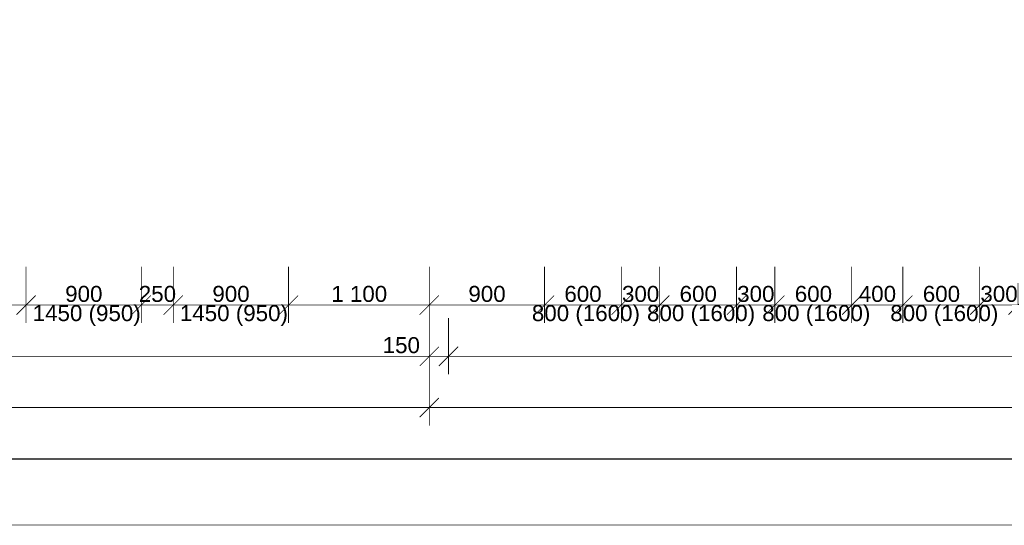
# Model space of a CAD drawing. Extents: x -289843 to 60066, y -44128 to 109843.
# Tile 15 of 61: x -41573 to -33881, y -7616 to -3668. Entities that reach past the tile are written whole.
import ezdxf

# ---------------------------------------------------------------- set-up
doc = ezdxf.new("R2010")
doc.units = 0
doc.header["$MEASUREMENT"] = 0
for name, color, linetype in [('KÓTY', 7, 'Continuous'), ('múry', 7, 'Continuous'), ('TEXTY', 7, 'Continuous')]:
    doc.layers.add(name, color=color, linetype=linetype)
doc.styles.add('GENERATED_STYLE_1', font='arial.ttf')
doc.dimstyles.new('Dimstyle_D87F', dxfattribs={"dimtxt": 125, "dimasz": 142.5, "dimexe": 0.18, "dimexo": 0.3, "dimgap": 0.09, "dimtad": 1, "dimdec": 0, "dimzin": 0, "dimdsep": 46, "dimtxsty": 'GENERATED_STYLE_1', "dimblk": 'ARROWHEAD_6', "dimblk1": 'ARROWHEAD_6', "dimblk2": 'ARROWHEAD_6', "dimcen": 0.09, "dimclrd": 124, "dimclre": 124, "dimclrt": 124, "dimadec": 0, "dimazin": 0, "dimtfac": 1, "dimtdec": 4, "dimtmove": 0, "dimatfit": 0, "dimfxl": 0, "dimtolj": 1, "dimtzin": 0, "dimarcsym": 0})

# ---------------------------------------------------------------- blocks, each defined once
blk = doc.blocks.new('*D408')
at = {"layer": 'KÓTY', "color": 124, "linetype": 'Continuous', "transparency": 16777216, "const_width": 6.17}
for points in [[(-53723, -6437.2), (-53723, -5996.6)], [(-38373, -6437.2), (-38373, -5996.6)], [(-53648, -6221.6), (-53798, -6371.6)], [(-38298, -6221.6), (-38448, -6371.6)], [(-53723, -6296.6), (-38373, -6296.6)]]:
    blk.add_lwpolyline(points, dxfattribs=at)
at = {"layer": 'KÓTY', "color": 124, "transparency": 16777216, "style": 'GENERATED_STYLE_1', "oblique": 0}
for s, p in [('150', (-53643.1, -6271.6)), ('15\xa0350', (-46312.2, -6271.6)), ('150', (-38737.2, -6271.6))]:
    blk.add_text(s, height=125, dxfattribs=at).set_placement(p)
blk = doc.blocks.new('ARROWHEAD_6')
at = {"color": 0, "linetype": 'Continuous'}
for p, q in [((0, 0), (-1, 0)), ((-0.5, -0.5), (0.5, 0.5))]:
    blk.add_line(p, q, dxfattribs=at)
blk = doc.blocks.new('*D409')
at = {"layer": 'KÓTY', "color": 124, "linetype": 'Continuous', "transparency": 16777216, "const_width": 6.17}
for points in [[(-38373, -6437.2), (-38373, -5996.6)], [(-38223, -6437.2), (-38223, -5996.6)], [(-38298, -6221.6), (-38448, -6371.6)], [(-38148, -6221.6), (-38298, -6371.6)], [(-38373, -6296.6), (-38223, -6296.6)]]:
    blk.add_lwpolyline(points, dxfattribs=at)
blk = doc.blocks.new('*D410')
at = {"layer": 'KÓTY', "color": 124, "linetype": 'Continuous', "transparency": 16777216, "const_width": 6.17}
for points in [[(-38223, -6437.2), (-38223, -5996.6)], [(-27623, -6437.2), (-27623, -5996.6)], [(-38148, -6221.6), (-38298, -6371.6)], [(-27548, -6221.6), (-27698, -6371.6)], [(-38223, -6296.6), (-27623, -6296.6)]]:
    blk.add_lwpolyline(points, dxfattribs=at)
at = {"layer": 'KÓTY', "color": 124, "transparency": 16777216, "style": 'GENERATED_STYLE_1', "oblique": 0}
blk.add_text('10\xa0600', height=125, dxfattribs=at).set_placement((-33187.2, -6271.6))
blk = doc.blocks.new('*D429')
at = {"layer": 'KÓTY', "color": 124, "linetype": 'Continuous', "transparency": 16777216, "const_width": 6.17}
for points in [[(-42723, -6037.2), (-42723, -5596.6)], [(-41523, -6037.2), (-41523, -5596.6)], [(-42648, -5821.6), (-42798, -5971.6)], [(-41448, -5821.6), (-41598, -5971.6)], [(-42723, -5896.6), (-41523, -5896.6)]]:
    blk.add_lwpolyline(points, dxfattribs=at)
at = {"layer": 'KÓTY', "color": 124, "transparency": 16777216, "style": 'GENERATED_STYLE_1', "oblique": 0}
blk.add_text('1\xa0200', height=125, dxfattribs=at).set_placement((-42339, -5871.6))
blk = doc.blocks.new('*D430')
at = {"layer": 'KÓTY', "color": 124, "linetype": 'Continuous', "transparency": 16777216, "const_width": 6.17}
for points in [[(-41523, -6037.2), (-41523, -5596.6)], [(-40623, -6037.2), (-40623, -5596.6)], [(-41448, -5821.6), (-41598, -5971.6)], [(-40548, -5821.6), (-40698, -5971.6)], [(-41523, -5896.6), (-40623, -5896.6)]]:
    blk.add_lwpolyline(points, dxfattribs=at)
at = {"layer": 'KÓTY', "color": 124, "transparency": 16777216, "style": 'GENERATED_STYLE_1', "oblique": 0}
for s, p in [('900', (-41217.6, -5871.6)), ('250', (-40642.6, -5871.6))]:
    blk.add_text(s, height=125, dxfattribs=at).set_placement(p)
blk = doc.blocks.new('*D431')
at = {"layer": 'KÓTY', "color": 124, "linetype": 'Continuous', "transparency": 16777216, "const_width": 6.17}
for points in [[(-40623, -6037.2), (-40623, -5596.6)], [(-40373, -6037.2), (-40373, -5596.6)], [(-40548, -5821.6), (-40698, -5971.6)], [(-40298, -5821.6), (-40448, -5971.6)], [(-40623, -5896.6), (-40373, -5896.6)]]:
    blk.add_lwpolyline(points, dxfattribs=at)
blk = doc.blocks.new('*D432')
at = {"layer": 'KÓTY', "color": 124, "linetype": 'Continuous', "transparency": 16777216, "const_width": 6.17}
for points in [[(-40373, -6037.2), (-40373, -5596.6)], [(-39473, -6037.2), (-39473, -5596.6)], [(-40298, -5821.6), (-40448, -5971.6)], [(-39398, -5821.6), (-39548, -5971.6)], [(-40373, -5896.6), (-39473, -5896.6)]]:
    blk.add_lwpolyline(points, dxfattribs=at)
at = {"layer": 'KÓTY', "color": 124, "transparency": 16777216, "style": 'GENERATED_STYLE_1', "oblique": 0}
blk.add_text('900', height=125, dxfattribs=at).set_placement((-40067.6, -5871.6))
blk = doc.blocks.new('*D433')
at = {"layer": 'KÓTY', "color": 124, "linetype": 'Continuous', "transparency": 16777216, "const_width": 6.17}
for points in [[(-39473, -6037.2), (-39473, -5596.6)], [(-38373, -6037.2), (-38373, -5596.6)], [(-39398, -5821.6), (-39548, -5971.6)], [(-38448, -5971.6), (-38298, -5821.6)], [(-39473, -5896.6), (-38373, -5896.6)], [(-38373, -5896.6), (-38260.5, -5896.6)]]:
    blk.add_lwpolyline(points, dxfattribs=at)
at = {"layer": 'KÓTY', "color": 124, "transparency": 16777216, "style": 'GENERATED_STYLE_1', "oblique": 0}
blk.add_text('1\xa0100', height=125, dxfattribs=at).set_placement((-39139, -5871.6))
blk = doc.blocks.new('*D436')
at = {"layer": 'KÓTY', "color": 124, "linetype": 'Continuous', "transparency": 16777216, "const_width": 6.17}
for points in [[(-53723, -6837.2), (-53723, -6396.6)], [(-38373, -6837.2), (-38373, -6396.6)], [(-53648, -6621.6), (-53798, -6771.6)], [(-38298, -6621.6), (-38448, -6771.6)], [(-53723, -6696.6), (-38373, -6696.6)]]:
    blk.add_lwpolyline(points, dxfattribs=at)
at = {"layer": 'KÓTY', "color": 124, "transparency": 16777216, "style": 'GENERATED_STYLE_1', "oblique": 0}
blk.add_text('15\xa0350', height=125, dxfattribs=at).set_placement((-46312.2, -6671.6))
blk = doc.blocks.new('*D437')
at = {"layer": 'KÓTY', "color": 124, "linetype": 'Continuous', "transparency": 16777216, "const_width": 6.17}
for points in [[(-38373, -6837.2), (-38373, -6396.6)], [(-27223, -6837.2), (-27223, -6396.6)], [(-38298, -6621.6), (-38448, -6771.6)], [(-27298, -6771.6), (-27148, -6621.6)], [(-38373, -6696.6), (-27223, -6696.6)], [(-27223, -6696.6), (-27110.5, -6696.6)]]:
    blk.add_lwpolyline(points, dxfattribs=at)
at = {"layer": 'KÓTY', "color": 124, "transparency": 16777216, "style": 'GENERATED_STYLE_1', "oblique": 0}
blk.add_text('11\xa0150', height=125, dxfattribs=at).set_placement((-33062.2, -6671.6))
blk = doc.blocks.new('*D618')
at = {"layer": 'Defpoints', "color": 0, "linetype": 'Continuous', "lineweight": 0, "transparency": 16777216}
for p in [(-64873, -3567.8), (-27223, -3567.8), (-27223, -7096.6)]:
    blk.add_point(p, dxfattribs=at)
at = {"layer": 'KÓTY', "color": 124, "linetype": 'Continuous', "lineweight": -2, "transparency": 16777216}
for p, q in [((-64873, -3568.1), (-64873, -7096.8)), ((-27223, -3568.1), (-27223, -7096.8)), ((-64730.5, -7096.6), (-27365.5, -7096.6))]:
    blk.add_line(p, q, dxfattribs=at)
at = {"layer": 'KÓTY', "color": 124, "linetype": 'Continuous', "lineweight": -2, "transparency": 16777216, "xscale": 142.5, "yscale": 142.5, "zscale": 142.5, "rotation": 180}
blk.add_blockref('ARROWHEAD_6', (-64873, -7096.6), dxfattribs=at)
at = {"layer": 'KÓTY', "color": 124, "linetype": 'Continuous', "lineweight": -2, "transparency": 16777216, "xscale": 142.5, "yscale": 142.5, "zscale": 142.5}
blk.add_blockref('ARROWHEAD_6', (-27223, -7096.6), dxfattribs=at)
at = {"layer": 'KÓTY', "color": 124, "linetype": 'Continuous', "transparency": 16777216, "insert": (-46048, -7032.7), "char_height": 125, "attachment_point": 5, "style": 'GENERATED_STYLE_1'}
blk.add_mtext('\\A1;37650', dxfattribs=at)
blk = doc.blocks.new('*D620')
at = {"layer": 'KÓTY', "color": 124, "linetype": 'Continuous', "transparency": 16777216, "const_width": 6.17}
for points in [[(-38373, -6037.2), (-38373, -5596.6)], [(-37473, -6037.2), (-37473, -5596.6)], [(-38298, -5821.6), (-38448, -5971.6)], [(-37398, -5821.6), (-37548, -5971.6)], [(-38485.5, -5896.6), (-38373, -5896.6)], [(-38373, -5896.6), (-37473, -5896.6)]]:
    blk.add_lwpolyline(points, dxfattribs=at)
at = {"layer": 'KÓTY', "color": 124, "transparency": 16777216, "style": 'GENERATED_STYLE_1', "oblique": 0}
blk.add_text('900', height=125, dxfattribs=at).set_placement((-38067.6, -5871.6))
blk = doc.blocks.new('*D621')
at = {"layer": 'KÓTY', "color": 124, "linetype": 'Continuous', "transparency": 16777216, "const_width": 6.17}
for points in [[(-37473, -6037.2), (-37473, -5596.6)], [(-36873, -6037.2), (-36873, -5596.6)], [(-37398, -5821.6), (-37548, -5971.6)], [(-36798, -5821.6), (-36948, -5971.6)], [(-37473, -5896.6), (-36873, -5896.6)]]:
    blk.add_lwpolyline(points, dxfattribs=at)
at = {"layer": 'KÓTY', "color": 124, "transparency": 16777216, "style": 'GENERATED_STYLE_1', "oblique": 0}
blk.add_text('600', height=125, dxfattribs=at).set_placement((-37317.6, -5871.6))
blk = doc.blocks.new('*D622')
at = {"layer": 'KÓTY', "color": 124, "linetype": 'Continuous', "transparency": 16777216, "const_width": 6.17}
for points in [[(-36873, -6037.2), (-36873, -5596.6)], [(-36573, -6037.2), (-36573, -5596.6)], [(-36798, -5821.6), (-36948, -5971.6)], [(-36498, -5821.6), (-36648, -5971.6)], [(-36873, -5896.6), (-36573, -5896.6)]]:
    blk.add_lwpolyline(points, dxfattribs=at)
at = {"layer": 'KÓTY', "color": 124, "transparency": 16777216, "style": 'GENERATED_STYLE_1', "oblique": 0}
blk.add_text('300', height=125, dxfattribs=at).set_placement((-36867.6, -5871.6))
blk = doc.blocks.new('*D623')
at = {"layer": 'KÓTY', "color": 124, "linetype": 'Continuous', "transparency": 16777216, "const_width": 6.17}
for points in [[(-36573, -6037.2), (-36573, -5596.6)], [(-35973, -6037.2), (-35973, -5596.6)], [(-36498, -5821.6), (-36648, -5971.6)], [(-35898, -5821.6), (-36048, -5971.6)], [(-36573, -5896.6), (-35973, -5896.6)]]:
    blk.add_lwpolyline(points, dxfattribs=at)
at = {"layer": 'KÓTY', "color": 124, "transparency": 16777216, "style": 'GENERATED_STYLE_1', "oblique": 0}
blk.add_text('600', height=125, dxfattribs=at).set_placement((-36417.6, -5871.6))
blk = doc.blocks.new('*D624')
at = {"layer": 'KÓTY', "color": 124, "linetype": 'Continuous', "transparency": 16777216, "const_width": 6.17}
for points in [[(-35973, -6037.2), (-35973, -5596.6)], [(-35673, -6037.2), (-35673, -5596.6)], [(-35898, -5821.6), (-36048, -5971.6)], [(-35598, -5821.6), (-35748, -5971.6)], [(-35973, -5896.6), (-35673, -5896.6)]]:
    blk.add_lwpolyline(points, dxfattribs=at)
at = {"layer": 'KÓTY', "color": 124, "transparency": 16777216, "style": 'GENERATED_STYLE_1', "oblique": 0}
blk.add_text('300', height=125, dxfattribs=at).set_placement((-35967.6, -5871.6))
blk = doc.blocks.new('*D625')
at = {"layer": 'KÓTY', "color": 124, "linetype": 'Continuous', "transparency": 16777216, "const_width": 6.17}
for points in [[(-35673, -6037.2), (-35673, -5596.6)], [(-35073, -6037.2), (-35073, -5596.6)], [(-35598, -5821.6), (-35748, -5971.6)], [(-34998, -5821.6), (-35148, -5971.6)], [(-35673, -5896.6), (-35073, -5896.6)]]:
    blk.add_lwpolyline(points, dxfattribs=at)
at = {"layer": 'KÓTY', "color": 124, "transparency": 16777216, "style": 'GENERATED_STYLE_1', "oblique": 0}
blk.add_text('600', height=125, dxfattribs=at).set_placement((-35517.6, -5871.6))
blk = doc.blocks.new('*D626')
at = {"layer": 'KÓTY', "color": 124, "linetype": 'Continuous', "transparency": 16777216, "const_width": 6.17}
for points in [[(-35073, -6037.2), (-35073, -5596.6)], [(-34673, -6037.2), (-34673, -5596.6)], [(-34998, -5821.6), (-35148, -5971.6)], [(-34598, -5821.6), (-34748, -5971.6)], [(-35073, -5896.6), (-34673, -5896.6)]]:
    blk.add_lwpolyline(points, dxfattribs=at)
at = {"layer": 'KÓTY', "color": 124, "transparency": 16777216, "style": 'GENERATED_STYLE_1', "oblique": 0}
blk.add_text('400', height=125, dxfattribs=at).set_placement((-35017.6, -5871.6))
blk = doc.blocks.new('*D627')
at = {"layer": 'KÓTY', "color": 124, "linetype": 'Continuous', "transparency": 16777216, "const_width": 6.17}
for points in [[(-34673, -6037.2), (-34673, -5596.6)], [(-34073, -6037.2), (-34073, -5596.6)], [(-34598, -5821.6), (-34748, -5971.6)], [(-33998, -5821.6), (-34148, -5971.6)], [(-34673, -5896.6), (-34073, -5896.6)]]:
    blk.add_lwpolyline(points, dxfattribs=at)
at = {"layer": 'KÓTY', "color": 124, "transparency": 16777216, "style": 'GENERATED_STYLE_1', "oblique": 0}
blk.add_text('600', height=125, dxfattribs=at).set_placement((-34517.6, -5871.6))
blk = doc.blocks.new('*D628')
at = {"layer": 'KÓTY', "color": 124, "linetype": 'Continuous', "transparency": 16777216, "const_width": 6.17}
for points in [[(-34073, -6037.2), (-34073, -5596.6)], [(-33773, -6037.2), (-33773, -5596.6)], [(-33998, -5821.6), (-34148, -5971.6)], [(-33698, -5821.6), (-33848, -5971.6)], [(-34073, -5896.6), (-33773, -5896.6)]]:
    blk.add_lwpolyline(points, dxfattribs=at)
at = {"layer": 'KÓTY', "color": 124, "transparency": 16777216, "style": 'GENERATED_STYLE_1', "oblique": 0}
blk.add_text('300', height=125, dxfattribs=at).set_placement((-34067.6, -5871.6))
blk = doc.blocks.new('DIM_2018', base_point=(-64473, -6296.6))
at = {"layer": 'KÓTY', "color": 124, "linetype": 'Continuous'}
dim = blk.add_linear_dim(base=(-64473, -6296.6), p1=(-38373, -3567.8), p2=(-38223, -3167.8), dimstyle='Dimstyle_D87F', dxfattribs=at)
dim.commit()
dim.dimension.update_dxf_attribs({"geometry": '*D409', "text_midpoint": (-38689, -6209.1)})
for p1, p2, distance, picture, middle in [((-38223, -3167.8), (-27623, -3167.8), -3128.8, '*D410', (-33090.8, -6209.1)), ((-53723, -3567.8), (-38373, -3567.8), -2728.8, '*D408', (-46215.8, -6209.1))]:
    dim = blk.add_aligned_dim(p1=p1, p2=p2, distance=distance, dimstyle='Dimstyle_D87F', dxfattribs=at)
    dim.commit()
    dim.dimension.update_dxf_attribs({"geometry": picture, "text_midpoint": middle})
blk = doc.blocks.new('DIM_2019', base_point=(-52523, -5896.6))
at = {"layer": 'KÓTY', "color": 124, "linetype": 'Continuous'}
for p1, p2, picture, middle in [((-42723, -3367.8), (-41523, -3367.8), '*D429', (-42290.8, -5809.1)), ((-41523, -3367.8), (-40623, -3367.8), '*D430', (-41169.4, -5809.1)), ((-40623, -3367.8), (-40373, -3367.8), '*D431', (-40594.4, -5809.1)), ((-40373, -3367.8), (-39473, -3367.8), '*D432', (-40019.4, -5809.1))]:
    dim = blk.add_aligned_dim(p1=p1, p2=p2, distance=-2528.8, dimstyle='Dimstyle_D87F', dxfattribs=at)
    dim.commit()
    dim.dimension.update_dxf_attribs({"geometry": picture, "text_midpoint": middle})
dim = blk.add_linear_dim(base=(-52523, -5896.6), p1=(-39473, -3367.8), p2=(-38373, -3567.8), dimstyle='Dimstyle_D87F', dxfattribs=at)
dim.commit()
dim.dimension.update_dxf_attribs({"geometry": '*D433', "text_midpoint": (-39090.8, -5809.1)})
blk = doc.blocks.new('DIM_2020', base_point=(-53723, -6696.6))
at = {"layer": 'KÓTY', "color": 124, "linetype": 'Continuous'}
for p1, p2, picture, middle in [((-53723, -3567.8), (-38373, -3567.8), '*D436', (-46215.8, -6609.1)), ((-38373, -3567.8), (-27223, -3567.8), '*D437', (-32965.8, -6609.1))]:
    dim = blk.add_aligned_dim(p1=p1, p2=p2, distance=-3128.8, dimstyle='Dimstyle_D87F', dxfattribs=at)
    dim.commit()
    dim.dimension.update_dxf_attribs({"geometry": picture, "text_midpoint": middle})
blk = doc.blocks.new('DIM_2054', base_point=(-37473, -5896.6))
at = {"layer": 'KÓTY', "color": 124, "linetype": 'Continuous'}
for p1, p2, picture, middle in [((-38373, -3567.8), (-37473, -3567.8), '*D620', (-38019.4, -5809.1)), ((-37473, -3567.8), (-36873, -3567.8), '*D621', (-37269.4, -5809.1)), ((-36873, -3567.8), (-36573, -3567.8), '*D622', (-36819.4, -5809.1)), ((-36573, -3567.8), (-35973, -3567.8), '*D623', (-36369.4, -5809.1)), ((-35973, -3567.8), (-35673, -3567.8), '*D624', (-35919.4, -5809.1)), ((-35673, -3567.8), (-35073, -3567.8), '*D625', (-35469.4, -5809.1)), ((-35073, -3567.8), (-34673, -3567.8), '*D626', (-34969.4, -5809.1)), ((-34673, -3567.8), (-34073, -3567.8), '*D627', (-34469.4, -5809.1)), ((-34073, -3567.8), (-33773, -3567.8), '*D628', (-34019.4, -5809.1))]:
    dim = blk.add_aligned_dim(p1=p1, p2=p2, distance=-2328.8, dimstyle='Dimstyle_D87F', dxfattribs=at)
    dim.commit()
    dim.dimension.update_dxf_attribs({"geometry": picture, "text_midpoint": middle})

msp = doc.modelspace()

# ---------------------------------------------------------------- linework, layer by layer
at = {"layer": 'múry', "color": 7, "linetype": 'Continuous', "const_width": 6}
msp.add_lwpolyline([(-68181.3, -7613.1), (-3512.6, -7613.1)], dxfattribs=at)

# ---------------------------------------------------------------- block references
at = {"layer": 'KÓTY', "color": 7, "linetype": 'Continuous'}
for name, p in [('DIM_2018', (-64473, -6296.6)), ('DIM_2019', (-52523, -5896.6)), ('DIM_2020', (-53723, -6696.6)), ('DIM_2054', (-37473, -5896.6))]:
    msp.add_blockref(name, p, dxfattribs=at)

# ---------------------------------------------------------------- texts
at = {"layer": 'TEXTY', "color": 7, "char_height": 125, "width": 990.211, "attachment_point": 2, "style": 'GENERATED_STYLE_1'}
for s, insert in [('{\\fArial CE|b0|i0|c238|p34;1450 (950)}', (-41049.4, -5896.6)), ('{\\fArial CE|b0|i0|c238|p34;1450 (950)}', (-39899.4, -5896.6)), ('{\\fArial CE|b0|i0|c238|p34;800 (1600)}', (-37149.4, -5896.6)), ('{\\fArial CE|b0|i0|c238|p34;800 (1600)}', (-36249.4, -5896.6)), ('{\\fArial CE|b0|i0|c238|p34;800 (1600)}', (-35349.4, -5896.6)), ('{\\fArial CE|b0|i0|c238|p34;800 (1600)}', (-34349.4, -5896.6))]:
    msp.add_mtext(s, dxfattribs=dict(at, insert=insert))

# ---------------------------------------------------------------- dimensions: what is measured, and where the dimension line sits
at = {"layer": 'KÓTY', "color": 7, "linetype": 'Continuous'}
dim = msp.add_aligned_dim(p1=(-64873, -3567.8), p2=(-27223, -3567.8), distance=-3528.8, dimstyle='Dimstyle_D87F', dxfattribs=at)
dim.commit()
dim.dimension.update_dxf_attribs({"geometry": '*D618', "text_midpoint": (-46048, -7032.7)})

doc.saveas('drawing.dxf')
